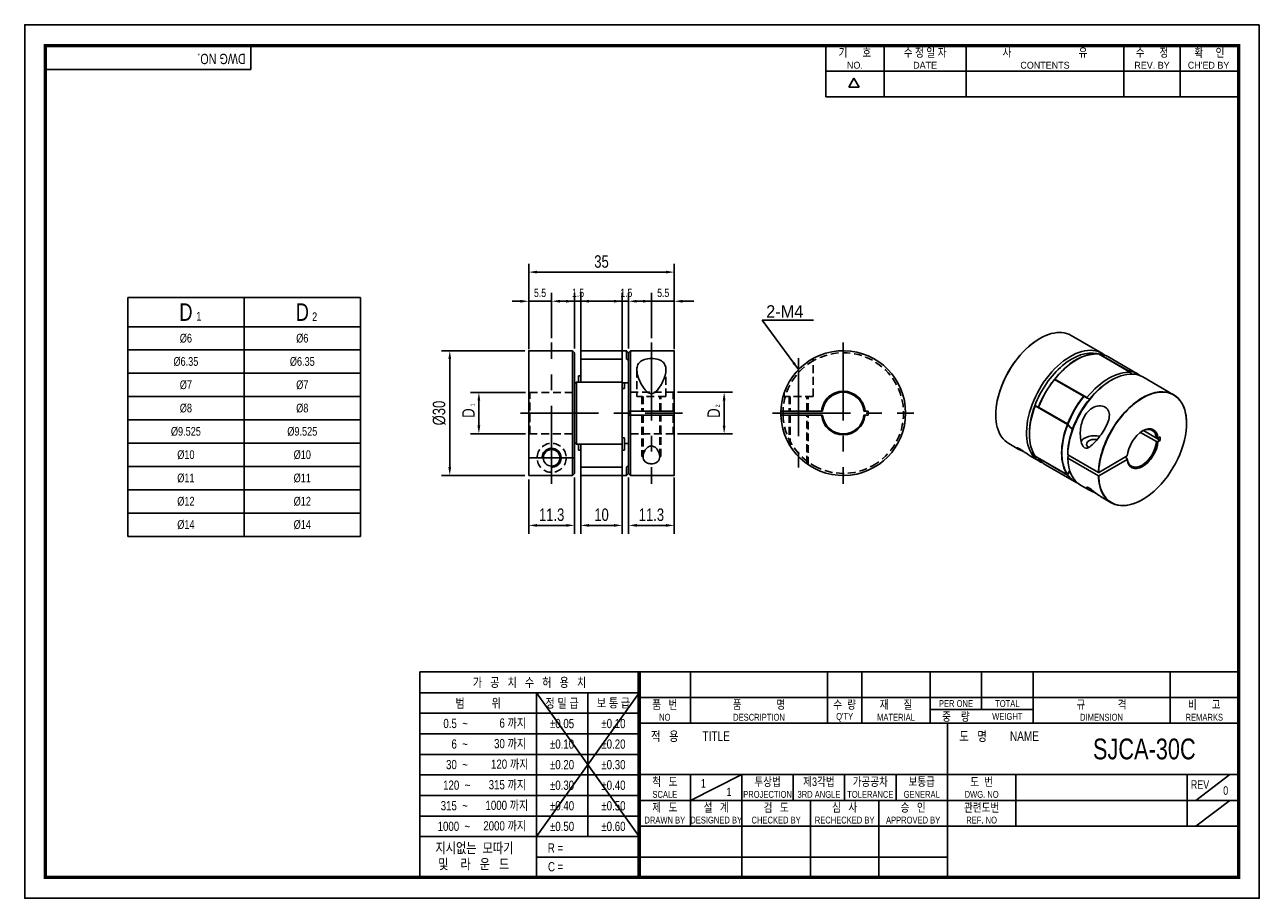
# Model space of a CAD drawing. Header units: millimetres. Extents: x 0 to 297, y 0 to 210.
import ezdxf
from ezdxf.enums import TextEntityAlignment as Align

# ---------------------------------------------------------------- set-up
doc = ezdxf.new("R2010")
doc.units = ezdxf.units.MM
doc.header["$LTSCALE"] = 15
for name, pattern in [('CENTER', [2, 1.25, -0.25, 0.25, -0.25]), ('CENTER2', [1.125, 0.75, -0.125, 0.125, -0.125]), ('DASHED', [0.75, 0.5, -0.25]), ('HIDDEN', [0.375, 0.25, -0.125]), ('HIDDEN2', [0.1875, 0.125, -0.0625]), ('PHANTOM2', [1.25, 0.625, -0.125, 0.125, -0.125, 0.125, -0.125])]:
    doc.linetypes.add(name, pattern=pattern)
doc.layers.get('0').update_dxf_attribs({"linetype": 'CONTINUOUS'})
doc.layers.get('Defpoints').update_dxf_attribs({"linetype": 'CONTINUOUS'})
for name, color, linetype in [('BM', 2, 'CONTINUOUS'), ('C', 1, 'CENTER2'), ('CT', 1, 'CENTER'), ('D', 7, 'CONTINUOUS'), ('DIM', 7, 'CONTINUOUS'), ('H', 3, 'HIDDEN'), ('HD', 4, 'DASHED'), ('P', 4, 'PHANTOM2')]:
    doc.layers.add(name, color=color, linetype=linetype)
doc.styles.get("Standard").update_dxf_attribs({"font": 'Gulim.ttf', "width": 0.8, "height": 3})
doc.dimstyles.new('LIM', dxfattribs={"dimtxt": 2, "dimasz": 2, "dimexe": 2, "dimexo": 1, "dimgap": 1, "dimtad": 1, "dimdec": 3, "dimzin": 9, "dimdsep": 46, "dimtxsty": 'Standard', "dimcen": 3, "dimclrd": 1, "dimclre": 1, "dimadec": 0, "dimazin": 0, "dimtfac": 1, "dimtdec": 3, "dimtmove": 0, "dimatfit": 3, "dimfxl": 0, "dimtolj": 1, "dimtzin": 0, "dimarcsym": 0})

# ---------------------------------------------------------------- blocks, each defined once
blk = doc.blocks.new('*D7')
at = {"layer": 'Defpoints', "color": 0}
for p in [(143.76, 104.61), (133.76, 102.67), (143.76, 89.64)]:
    blk.add_point(p, dxfattribs=at)
at = {"layer": 'DIM', "color": 1, "lineweight": -2}
for p, q in [((133.76, 101.67), (133.76, 87.64)), ((143.76, 103.61), (143.76, 87.64)), ((135.76, 89.64), (141.76, 89.64))]:
    blk.add_line(p, q, dxfattribs=at)
at = {"layer": 'DIM', "color": 1}
for points in [[(135.76, 89.98), (135.76, 89.31), (133.76, 89.64)], [(141.76, 89.98), (141.76, 89.31), (143.76, 89.64)]]:
    blk.add_solid(points, dxfattribs=at)
at = {"layer": 'DIM', "color": 0, "insert": (138.76, 92.19), "char_height": 3, "attachment_point": 5}
blk.add_mtext('\\A1;10', dxfattribs=at)
blk = doc.blocks.new('*D8')
at = {"layer": 'Defpoints', "color": 0}
for p in [(156.26, 150.53), (121.26, 131.01), (156.26, 131.01)]:
    blk.add_point(p, dxfattribs=at)
at = {"layer": 'DIM', "color": 1, "lineweight": -2}
for p, q in [((121.26, 132.01), (121.26, 152.53)), ((156.26, 132.01), (156.26, 152.53)), ((123.26, 150.53), (154.26, 150.53))]:
    blk.add_line(p, q, dxfattribs=at)
at = {"layer": 'DIM', "color": 1}
for points in [[(123.26, 150.86), (123.26, 150.19), (121.26, 150.53)], [(154.26, 150.86), (154.26, 150.19), (156.26, 150.53)]]:
    blk.add_solid(points, dxfattribs=at)
at = {"layer": 'DIM', "color": 0, "insert": (138.76, 153.06), "char_height": 3, "attachment_point": 5}
blk.add_mtext('\\A1;35', dxfattribs=at)
blk = doc.blocks.new('*D9')
at = {"layer": 'Defpoints', "color": 0}
for p in [(121.26, 101.69), (132.26, 102.14), (132.26, 89.64)]:
    blk.add_point(p, dxfattribs=at)
at = {"layer": 'DIM', "color": 1, "lineweight": -2}
for p, q in [((132.26, 101.14), (132.26, 87.64)), ((121.26, 100.69), (121.26, 87.64)), ((123.26, 89.64), (130.26, 89.64))]:
    blk.add_line(p, q, dxfattribs=at)
at = {"layer": 'DIM', "color": 1}
for points in [[(123.26, 89.98), (123.26, 89.31), (121.26, 89.64)], [(130.26, 89.98), (130.26, 89.31), (132.26, 89.64)]]:
    blk.add_solid(points, dxfattribs=at)
at = {"layer": 'DIM', "color": 0, "insert": (126.76, 92.19), "char_height": 3, "attachment_point": 5}
blk.add_mtext('\\A1;11.3', dxfattribs=at)
blk = doc.blocks.new('*D10')
at = {"layer": 'Defpoints', "color": 0}
for p in [(121.31, 131.64), (102.26, 101.64), (121.31, 101.64)]:
    blk.add_point(p, dxfattribs=at)
at = {"layer": 'DIM', "color": 1, "lineweight": -2}
for p, q in [((120.31, 131.64), (100.26, 131.64)), ((102.26, 129.64), (102.26, 103.64)), ((120.31, 101.64), (100.26, 101.64))]:
    blk.add_line(p, q, dxfattribs=at)
at = {"layer": 'DIM', "color": 1}
for points in [[(101.92, 129.64), (102.59, 129.64), (102.26, 131.64)], [(101.92, 103.64), (102.59, 103.64), (102.26, 101.64)]]:
    blk.add_solid(points, dxfattribs=at)
at = {"layer": 'DIM', "color": 0, "insert": (99.72, 116.64), "char_height": 3, "attachment_point": 5, "rotation": 90}
blk.add_mtext('\\A1;%%C30', dxfattribs=at)
blk = doc.blocks.new('*D11')
at = {"layer": 'Defpoints', "color": 0}
for p in [(109.26, 121.61), (121.51, 121.61), (121.51, 111.66)]:
    blk.add_point(p, dxfattribs=at)
at = {"layer": 'DIM', "color": 1, "lineweight": -2}
for p, q in [((120.51, 121.61), (107.26, 121.61)), ((109.26, 113.66), (109.26, 119.61)), ((120.51, 111.66), (107.26, 111.66))]:
    blk.add_line(p, q, dxfattribs=at)
at = {"layer": 'DIM', "color": 1}
for points in [[(108.92, 119.61), (109.59, 119.61), (109.26, 121.61)], [(108.92, 113.66), (109.59, 113.66), (109.26, 111.66)]]:
    blk.add_solid(points, dxfattribs=at)
at = {"layer": 'DIM', "color": 0, "insert": (106.75, 116.64), "char_height": 3, "attachment_point": 5, "rotation": 90}
blk.add_mtext('\\A1;D', dxfattribs=at)
blk = doc.blocks.new('*D12')
at = {"layer": 'Defpoints', "color": 0}
for p in [(145.26, 102.14), (156.26, 102.14), (156.26, 89.64)]:
    blk.add_point(p, dxfattribs=at)
at = {"layer": 'DIM', "color": 1, "lineweight": -2}
for p, q in [((145.26, 101.14), (145.26, 87.64)), ((156.26, 101.14), (156.26, 87.64)), ((147.26, 89.64), (154.26, 89.64))]:
    blk.add_line(p, q, dxfattribs=at)
at = {"layer": 'DIM', "color": 1}
for points in [[(147.26, 89.98), (147.26, 89.31), (145.26, 89.64)], [(154.26, 89.98), (154.26, 89.31), (156.26, 89.64)]]:
    blk.add_solid(points, dxfattribs=at)
at = {"layer": 'DIM', "color": 0, "insert": (150.76, 92.19), "char_height": 3, "attachment_point": 5}
blk.add_mtext('\\A1;11.3', dxfattribs=at)
blk = doc.blocks.new('*D13')
at = {"layer": 'Defpoints', "color": 0}
for p in [(156.01, 121.64), (156.01, 111.64), (168.26, 111.64)]:
    blk.add_point(p, dxfattribs=at)
at = {"layer": 'DIM', "color": 1, "lineweight": -2}
for p, q in [((157.01, 121.64), (170.26, 121.64)), ((168.26, 119.64), (168.26, 113.64)), ((157.01, 111.64), (170.26, 111.64))]:
    blk.add_line(p, q, dxfattribs=at)
at = {"layer": 'DIM', "color": 1}
for points in [[(167.92, 119.64), (168.59, 119.64), (168.26, 121.64)], [(167.92, 113.64), (168.59, 113.64), (168.26, 111.64)]]:
    blk.add_solid(points, dxfattribs=at)
at = {"layer": 'DIM', "color": 0, "insert": (165.75, 116.64), "char_height": 3, "attachment_point": 5, "rotation": 90}
blk.add_mtext('\\A1;D', dxfattribs=at)

msp = doc.modelspace()

# ---------------------------------------------------------------- linework, layer by layer
for p, q in [((54.437, 199.2323), (54.437, 205)), ((192.7139, 192.6407), (192.7139, 205)), ((206.7211, 192.6407), (206.7211, 205)), ((226.4959, 192.6407), (226.4959, 205)), ((264.3976, 192.6407), (264.3976, 205)), ((277.9928, 192.6407), (277.9928, 205)), ((54.437, 199.2323), (5, 199.2323)), ((192.7139, 198.8204), (291.588, 198.8204)), ((198.2565, 194.9765), (199.4924, 197.1172)), ((200.7283, 194.9765), (199.4924, 197.1172)), ((200.7283, 194.9765), (198.2565, 194.9765)), ((192.7139, 192.6407), (291.588, 192.6407)), ((24.78, 144.4093), (24.78, 87.0093)), ((24.78, 144.4093), (80.78, 144.4093)), ((80.78, 144.4093), (80.78, 87.0093)), ((24.78, 87.0093), (80.78, 87.0093)), ((95.0758, 54.437), (95.0758, 5)), ((147.8086, 54.437), (95.0758, 54.437)), ((292, 54.437), (147.8086, 54.437)), ((147.8086, 54.437), (147.8086, 5)), ((160.1679, 54.437), (160.1679, 42.0778)), ((193.1259, 54.437), (193.1259, 42.0778)), ((201.3654, 54.437), (201.3654, 42.0778)), ((217.8444, 54.437), (217.8444, 42.0778)), ((230.2037, 54.437), (230.2037, 45.3736)), ((242.563, 54.437), (242.563, 42.0778)), ((275.521, 54.437), (275.521, 42.0778)), ((147.8086, 49.4295), (95.0758, 49.4295)), ((147.8086, 49.4295), (123.0901, 14.8235)), ((123.0901, 49.4295), (147.8086, 14.8235)), ((123.0901, 49.4295), (123.0901, 5)), ((135.4493, 49.4295), (135.4493, 14.8235)), ((147.8086, 48.2574), (292, 48.2574)), ((217.8444, 45.3736), (242.563, 45.3736)), ((147.8086, 44.4858), (95.0758, 44.4858)), ((147.8086, 42.0778), (292, 42.0778)), ((221.9642, 5), (221.9642, 42.0778)), ((147.8086, 39.5421), (95.0758, 39.5421)), ((147.8086, 34.5984), (95.0758, 34.5984)), ((147.8086, 29.7185), (292, 29.7185)), ((160.1679, 23.5389), (172.5271, 29.7185)), ((160.1679, 29.7185), (160.1679, 17.3593)), ((172.5271, 29.7185), (172.5271, 5)), ((184.8864, 29.7185), (184.8864, 23.5389)), ((197.2457, 29.7185), (197.2457, 23.5389)), ((209.6049, 29.7185), (209.6049, 23.5389)), ((238.4432, 29.7185), (238.4432, 17.3593)), ((279.6407, 29.7185), (279.6407, 17.3593)), ((281.7006, 23.5389), (289.9401, 29.7185)), ((147.8086, 29.6547), (95.0758, 29.6547)), ((147.8086, 24.711), (95.0758, 24.711)), ((147.8086, 23.5389), (221.9642, 23.5389)), ((189.0061, 23.5389), (189.0061, 5)), ((205.4852, 23.5389), (205.4852, 5)), ((221.9642, 23.5389), (292, 23.5389)), ((281.7006, 17.3593), (289.9401, 23.5389)), ((147.8086, 19.7673), (95.0758, 19.7673)), ((147.8086, 17.3593), (292, 17.3593)), ((147.8086, 14.8235), (95.0758, 14.8235)), ((147.8086, 9.8798), (123.0901, 9.8798)), ((147.8086, 9.8798), (221.9642, 9.8798))]:
    msp.add_line(p, q)
at = {"color": 4}
for p, q in [((52.78, 144.4093), (52.78, 87.0093)), ((24.78, 137.4093), (80.78, 137.4093))]:
    msp.add_line(p, q, dxfattribs=at)
at = {"color": 1}
for p, q in [((24.78, 131.8093), (80.78, 131.8093)), ((24.78, 126.2093), (80.78, 126.2093)), ((24.78, 120.6093), (80.78, 120.6093)), ((24.78, 115.0093), (80.78, 115.0093)), ((24.78, 109.4093), (80.78, 109.4093)), ((24.78, 103.8093), (80.78, 103.8093)), ((24.78, 98.2093), (80.78, 98.2093)), ((24.78, 92.6093), (80.78, 92.6093))]:
    msp.add_line(p, q, dxfattribs=at)
msp.add_lwpolyline([(297, 210), (0, 210), (0, 0), (297, 0)], close=True)
msp.add_lwpolyline([(292, 205, 0.8, 0.8, 0), (5, 205, 0.8, 0.8, 0), (5, 5, 0.8, 0.8, 0), (292, 5, 0.8, 0.8, 0)], format="xyseb", close=True)
at = {"const_width": 0.824}
msp.add_lwpolyline([(147.8086, 5), (147.8086, 54.437)], dxfattribs=at)
at = {"layer": 'BM', "linetype": 'Continuous'}
for p, q in [((259.1033, 131.0458), (251.714, 135.312)), ((121.257, 131.5862), (121.257, 101.6946)), ((131.757, 131.6362), (121.307, 131.6362)), ((131.757, 101.6445), (131.757, 131.6362)), ((132.257, 131.1362), (131.757, 131.6362)), ((132.257, 123.6445), (132.257, 131.1362)), ((133.757, 129.6263), (133.757, 131.5862)), ((144.757, 131.6362), (133.807, 131.6362)), ((144.757, 129.6697), (144.757, 131.6362)), ((145.257, 131.1362), (144.757, 131.6362)), ((145.757, 131.6362), (145.257, 131.1362)), ((145.257, 129.33), (145.257, 131.1362)), ((145.757, 131.6362), (145.757, 117.1362)), ((156.207, 131.6362), (145.757, 131.6362)), ((156.257, 117.1362), (156.257, 131.5862)), ((266.0457, 126.4212), (258.3029, 130.8915)), ((266.0546, 126.4181), (258.3104, 130.8892)), ((258.3739, 130.8853), (265.3742, 126.8437)), ((133.757, 129.5688), (133.757, 129.6263)), ((133.757, 124.1362), (133.757, 129.5688)), ((143.707, 129.6188), (133.807, 129.6188)), ((143.757, 129.5688), (143.757, 124.1362)), ((145.257, 129.33), (144.8319, 129.5831)), ((145.257, 117.1362), (145.257, 129.33)), ((267.5532, 126.1672), (260.5528, 130.2089)), ((133.757, 125.5678), (133.257, 125.5678)), ((133.257, 125.5678), (133.257, 124.0862)), ((254.7321, 120.6995), (247.7318, 124.7411)), ((247.7673, 124.7616), (254.7676, 120.72)), ((247.7952, 124.7605), (255.5825, 120.2645)), ((247.8027, 124.8292), (255.5456, 120.3589)), ((266.0991, 126.3201), (266.1022, 126.0247)), ((276.392, 121.0641), (269.0027, 125.3303)), ((132.682, 124.0615), (132.257, 123.6445)), ((132.257, 123.6445), (132.257, 109.6279)), ((143.707, 124.0862), (132.7313, 124.0862)), ((132.757, 124.061), (132.757, 109.2115)), ((133.757, 124.0862), (133.757, 124.1362)), ((143.757, 124.1362), (143.757, 124.0362)), ((143.757, 124.0362), (143.757, 109.2362)), ((143.757, 123.906), (145.257, 123.906)), ((143.757, 122.5678), (144.257, 122.5678)), ((144.257, 122.5678), (144.257, 123.906)), ((261.5027, 124.5874), (261.1492, 124.3833)), ((256.1936, 120.0474), (255.5982, 120.2574)), ((145.757, 117.1362), (145.257, 117.1362)), ((145.257, 116.1362), (145.257, 117.1362)), ((145.257, 103.9424), (145.257, 116.1362)), ((145.257, 116.1362), (145.757, 116.1362)), ((145.757, 117.1362), (156.207, 117.1362)), ((145.757, 116.1362), (145.757, 117.1362)), ((145.757, 116.1362), (145.757, 101.6362)), ((145.757, 116.1362), (156.207, 116.1362)), ((156.257, 117.1362), (156.207, 117.1362)), ((156.207, 116.1362), (156.257, 116.1362)), ((156.257, 117.1362), (156.257, 116.1362)), ((156.257, 101.6862), (156.257, 116.1362)), ((181.9787, 117.1362), (181.9287, 117.1362)), ((181.9287, 116.1362), (181.9787, 116.1362)), ((181.9787, 117.1362), (191.6942, 117.1362)), ((191.6942, 116.1362), (181.9787, 116.1362)), ((191.9454, 117.1362), (191.6942, 117.1362)), ((191.6942, 116.1362), (191.9454, 116.1362)), ((202.1465, 117.1362), (201.8953, 117.1362)), ((201.8953, 116.1362), (202.1465, 116.1362)), ((202.1465, 117.1362), (202.8995, 117.1362)), ((202.8995, 116.1362), (202.1465, 116.1362)), ((202.8995, 117.1362), (202.8995, 116.1362)), ((243.1025, 118.4549), (242.9809, 118.3913)), ((250.8371, 113.9182), (243.0943, 118.3885)), ((250.8928, 113.959), (243.1055, 118.455)), ((243.8775, 118.0653), (250.8779, 114.0237)), ((250.8779, 113.9827), (243.8775, 118.0244)), ((144.257, 110.7046), (143.757, 110.7046)), ((144.257, 110.7046), (144.257, 107.7046)), ((241.7038, 111.9317), (241.7038, 111.5234)), ((272.2684, 109.7781), (268.4149, 112.003)), ((269.1041, 112.4215), (272.2684, 110.5946)), ((272.6228, 110.5951), (272.2684, 110.5946)), ((272.2743, 110.5946), (273.1553, 110.086)), ((272.6228, 110.5951), (273.1553, 110.9025)), ((273.1553, 110.086), (272.6228, 109.7786)), ((273.1553, 110.9025), (273.1553, 110.086)), ((132.257, 109.6279), (132.257, 102.1448)), ((132.257, 109.6279), (132.682, 109.211)), ((132.7313, 109.1862), (143.707, 109.1862)), ((133.257, 107.7046), (133.257, 109.1862)), ((133.257, 107.7046), (133.757, 107.7046)), ((133.757, 109.1362), (133.757, 109.1862)), ((133.757, 103.7036), (133.757, 109.1362)), ((143.757, 109.2362), (143.757, 109.1362)), ((143.757, 109.1362), (143.757, 103.7036)), ((143.757, 107.7046), (144.257, 107.7046)), ((145.257, 109.3664), (144.257, 109.3664)), ((236.714, 109.3312), (239.1639, 107.9167)), ((250.902, 106.6279), (250.9022, 107.0362)), ((272.2684, 109.7781), (272.6228, 109.7786)), ((241.9741, 106.2943), (244.1033, 105.065)), ((243.0943, 106.264), (250.8371, 101.7936)), ((243.0986, 106.2594), (250.8428, 101.7883)), ((250.8779, 101.7353), (243.8775, 105.7769)), ((245.5528, 104.2281), (252.5532, 100.1865)), ((250.902, 106.6279), (258.2913, 102.3617)), ((250.9022, 106.2197), (250.902, 105.8114)), ((250.902, 105.8114), (258.2913, 101.5452)), ((251.2556, 106.4237), (250.9022, 106.2197)), ((258.362, 102.3617), (265.2319, 106.328)), ((265.2319, 105.5115), (258.362, 101.5452)), ((264.7025, 106.0223), (265.2328, 105.7161)), ((265.2319, 105.5115), (265.2328, 105.7161)), ((131.757, 101.6445), (121.307, 101.6445)), ((132.257, 102.1448), (131.757, 101.6445)), ((133.757, 103.6461), (133.757, 103.7036)), ((133.757, 103.6461), (133.757, 101.6862)), ((133.807, 103.6536), (143.707, 103.6536)), ((133.807, 101.6362), (144.757, 101.6362)), ((144.757, 103.6027), (144.757, 101.6362)), ((144.757, 101.6362), (145.257, 102.1362)), ((145.257, 103.9424), (144.8319, 103.6893)), ((145.257, 103.9424), (145.257, 102.1362)), ((145.257, 102.1362), (145.757, 101.6362)), ((145.757, 101.6362), (156.207, 101.6362)), ((250.8686, 101.7816), (250.8779, 101.7762)), ((254.0027, 99.3495), (256.1319, 98.1203)), ((258.9421, 96.4978), (261.392, 95.0834))]:
    msp.add_line(p, q, dxfattribs=at)
at = {"layer": 'BM', "linetype": 'HIDDEN2'}
for p, q in [((144.8319, 129.5831), (145.257, 129.33)), ((132.257, 114.7985), (132.257, 118.474)), ((132.7313, 109.1862), (132.7313, 109.1862))]:
    msp.add_line(p, q, dxfattribs=at)
at = {"layer": 'BM', "linetype": 'Continuous'}
msp.add_circle((126.757, 105.882), 2, dxfattribs=at)
for centre, radius, start, end in [((121.307, 131.5862), 0.05, 90, 180), ((133.807, 131.5862), 0.05, 90, 180), ((156.207, 131.5862), 0.05, 0, 90), ((196.9203, 116.6362), 15, 181.910213, 178.089787), ((258.3757, 119.7399), 11.1562, 90.442973, 134.090841), ((258.2854, 130.8459), 0.05, 60, 85.400909), ((258.3561, 130.8398), 0.05, 84.726867, 126.505807), ((133.807, 129.5688), 0.05, 90, 180), ((143.707, 129.5688), 0.05, 0, 90), ((247.7495, 124.7161), 0.05, 84.726867, 141.272899), ((247.8202, 124.8038), 0.05, 141.00557, 240), ((143.707, 124.0362), 0.05, 0, 90), ((196.9203, 116.6362), 5.25, 5.465024, 174.534976), ((196.9203, 116.6362), 5, 5.73917, 174.26083), ((196.9203, 116.6362), 15, 178.089552, 181.910213), ((196.9203, 116.6362), 5.25, 185.465024, 354.534976), ((196.9203, 116.6362), 5, 185.73917, 354.26083), ((243.9081, 118.0625), 0.05, 158.727101, 180), ((243.9081, 118.0625), 0.05, 180, 215.273133), ((250.8678, 113.9157), 0.05, 35.609616, 60), ((143.707, 109.2362), 0.05, 270, 0), ((243.9081, 105.8151), 0.05, 173.494193, 180), ((243.9081, 105.8151), 0.05, 180, 215.273133), ((121.307, 101.6946), 0.05, 179.98347, 269.984575), ((133.807, 103.7036), 0.05, 180, 270), ((133.807, 101.6862), 0.05, 180, 270), ((143.707, 103.7036), 0.05, 270, 0), ((144.9161, 103.5407), 0.1707, 119.535467, 158.723993), ((156.207, 101.6862), 0.05, 270, 0), ((250.8678, 101.8316), 0.05, 240, 338.594593), ((258.3267, 102.4307), 0.0776, 242.899087, 297.119362), ((258.3267, 101.6142), 0.0776, 242.898213, 297.120237)]:
    msp.add_arc(centre, radius, start, end, dxfattribs=at)
at = {"layer": 'BM', "linetype": 'HIDDEN2'}
for centre, radius, start, end in [((196.9203, 116.6362), 5.25, 5.4689, 174.534976), ((126.757, 105.882), 2, 87.356565, 91.340037), ((126.757, 105.882), 2, 0, 7.154368), ((126.757, 105.882), 2, 355.821896, 0)]:
    msp.add_arc(centre, radius, start, end, dxfattribs=at)
at = {"layer": 'BM', "color": 1, "linetype": 'Continuous'}
msp.add_arc((126.757, 105.882), 2.3, 270, 180.629192, dxfattribs=at)
at = {"layer": 'BM', "linetype": 'Continuous'}
for centre, major_axis, ratio, start_param, end_param in [((244.214, 122.3216), (-7.5, -12.9904), 0.57735027, 3.14159265, 6.28318531), ((244.1786, 122.342), (7.475, 12.9471), 0.57735027, 0.84313302, 2.17805756), ((251.6033, 118.0554), (-7.5, -12.9904), 0.57735027, 3.04480368, 6.37997428), ((251.9568, 117.8513), (-7.25, -12.5574), 0.57735027, 3.3067316, 4.99332879), ((253.0528, 117.2185), (7.5, 12.9904), 0.57735027, 0.26758258, 1.30321375), ((258.2854, 130.8459), (-0.004, -0.0498), 0.78743982, 2.78376985, 3.14159265), ((258.2854, 130.8459), (-0.025, -0.0433), 0.57735027, 3.14159265, 3.40917523), ((258.3561, 130.8398), (0.025, 0.0433), 0.57735027, 0.25986737, 1.1607453), ((258.3561, 130.8398), (-0.0046, -0.0498), 0.78908195, 2.7930432, 3.14159265), ((253.0528, 117.2185), (-7.5, -12.9904), 0.57735027, 3.14159265, 3.40146003), ((253.0175, 117.2389), (7.475, 12.9471), 0.57735027, 1.01667614, 1.30321375), ((253.0528, 117.2185), (7.5, 12.9904), 0.57735027, 1.31092896, 1.8306637), ((247.7495, 124.7161), (0.025, 0.0433), 0.57735027, 0.25986737, 1.31092896), ((247.7495, 124.7161), (-0.0046, -0.0498), 0.78908195, 2.7930432, 3.14159265), ((242.4462, 111.0948), (-7.5, -12.9904), 0.57735027, 3.39805682, 3.40146003), ((247.8202, 124.8038), (0.0389, -0.0315), 0.21588236, 2.20345795, 3.14159265), ((247.8202, 124.8038), (0.025, 0.0433), 0.57735027, 1.30321375, 3.14159265), ((261.5027, 112.3399), (7.5, 12.9904), 0.57735027, 0, 2.32285498), ((260.7956, 112.7482), (7.5, 12.9904), 0.57735027, 0.26758258, 1.30321375), ((265.3565, 126.7981), (0.025, 0.0433), 0.57735027, 0.25986737, 1.1607453), ((260.0532, 113.1768), (-7.5, -12.9904), 0.57735027, 3.04480368, 3.40146003), ((265.3565, 126.7981), (-0.0046, -0.0498), 0.78908195, 1.64745064, 2.7930432), ((260.0885, 113.1564), (-7.475, -12.9471), 0.57735027, 3.0646277, 3.39621946), ((253.0175, 117.2389), (-7.475, -12.9471), 0.57735027, 4.45252161, 4.97225635), ((261.1492, 112.5441), (7.25, 12.5574), 0.57735027, 0.78539816, 1.28985652), ((268.892, 108.0737), (7.5, 12.9904), 0.57735027, -0.82982236, 0.68835965), ((268.9274, 108.0533), (7.475, 12.9471), 0.57735027, 5.43980935, 6.81090781), ((260.0532, 113.1768), (-7.5, -12.9904), 0.57735027, 4.45252161, 4.97225635), ((261.1492, 112.5441), (-7.25, -12.5574), 0.57735027, 4.43144917, 5.46329755), ((260.0885, 113.1564), (7.475, 12.9471), 0.57735027, 1.31092896, 1.8306637), ((254.7499, 120.6744), (0.025, 0.0433), 0.57735027, 0.25986737, 1.31092896), ((254.7499, 120.6744), (0.039, -0.0313), 0.20980074, 0.63166854, 2.20246487), ((249.4466, 107.0531), (-7.5, -12.9904), 0.57735027, 3.39805682, 3.40146003), ((254.7499, 120.6744), (-0.0046, -0.0498), 0.78908195, 1.22224687, 2.7930432), ((249.4819, 107.0327), (-7.475, -12.9471), 0.57735027, 3.38497668, 3.40146003), ((268.892, 108.0737), (7.5, 12.9904), 0.57735027, 0.68835965, 2.32285498), ((268.9274, 108.0533), (7.475, 12.9471), 0.57735027, 0.5277225, 2.29268249), ((252.3104, 117.6472), (-7.5, -12.9904), 0.57735027, 4.97997156, 6.01560273), ((251.9568, 117.8513), (-7.25, -12.5574), 0.57735027, 4.99332879, 5.49778714), ((243.9081, 118.0625), (0.0408, 0.0289), 0.78908195, 3.14159265, 3.49014211), ((243.9081, 118.0625), (-0.025, -0.0433), 0.57735027, 4.97225635, 6.02331794), ((253.0528, 129.4659), (7.5, 12.9904), 0.57735027, 2.88172528, 2.88512849), ((260.0532, 113.1768), (-7.5, -12.9904), 0.57735027, 4.97997156, 6.01560273), ((260.0885, 113.1564), (-7.475, -12.9471), 0.57735027, 4.97997156, 5.71939266), ((250.8678, 113.9157), (-0.025, -0.0433), 0.57735027, 3.14159265, 4.97997156), ((250.8678, 113.9157), (0.0467, -0.0179), 0.21588236, 4.07972736, 5.65052368), ((250.9084, 114.0208), (-0.025, -0.0433), 0.57735027, 4.97225635, 6.02331794), ((250.9084, 114.0208), (0.0466, -0.0181), 0.20980074, 4.08072044, 5.65151676), ((250.9084, 114.0208), (0.0408, 0.0289), 0.78908195, 3.49014211, 5.06093844), ((260.0532, 125.4243), (7.5, 12.9904), 0.57735027, 2.88172528, 2.88555721), ((260.0532, 125.4243), (7.5, 12.9904), 0.57735027, 2.88555721, 3.07280569), ((250.8678, 113.9157), (-0.0407, -0.0291), 0.78988009, 1.91470936, 3.14159265), ((260.0885, 125.4039), (7.525, 13.0337), 0.57735027, 2.88555721, 3.06929911), ((260.0885, 125.4039), (7.475, 12.9471), 0.57735027, 2.88172528, 3.06664784), ((268.9274, 108.0533), (-2.625, -4.5466), 0.57735027, 2.45157715, 5.40240448), ((268.7506, 108.1554), (-2.5, -4.3301), 0.57735027, 2.45636191, 3.90229328), ((268.9274, 108.0533), (7.475, 12.9471), 0.57735027, 4.10402634, 5.43980935), ((257.4339, 109.1743), (-3.5, 0), 0.57735027, 4.36903234, 5.9556828), ((257.4339, 109.1743), (2, 0), 0.57735027, 1.2932656, 3.88781589), ((268.9274, 108.0533), (2.625, 4.5466), 0.57735027, 2.45157715, 5.40240448), ((268.7506, 108.1554), (2.5, 4.3301), 0.57735027, 2.45636191, 5.39761972), ((243.9081, 105.8151), (0.0408, 0.0289), 0.78908195, 3.14159265, 3.49014211), ((243.9081, 105.8151), (-0.025, -0.0433), 0.57735027, 5.12244001, 6.02331794), ((253.0528, 117.2185), (7.5, 12.9904), 0.57735027, 2.88172528, 3.14159265), ((260.0885, 113.1564), (-7.475, -12.9471), 0.57735027, 5.71939266, 6.01560273), ((261.5027, 112.3399), (7.5, 12.9904), 0.57735027, 2.389534, 3.14159265), ((250.8678, 101.8316), (0.0412, 0.0284), 0.78743982, 3.49941546, 5.07021178), ((250.8678, 101.8316), (0.025, 0.0433), 0.57735027, 2.87401008, 3.14159265), ((250.9084, 101.7734), (-0.025, -0.0433), 0.57735027, 4.97225635, 6.02331794), ((250.9084, 101.7734), (-0.0466, 0.0181), 0.20980074, 0.93912778, 2.50992411), ((250.9084, 101.7734), (-0.0408, -0.0289), 0.78908195, 0.34854945, 1.91934578), ((260.0532, 113.1768), (7.5, 12.9904), 0.57735027, 2.88172528, 3.23838163), ((260.0885, 100.909), (-7.525, -13.0337), 0.57735027, 4.88868141, 4.96842442), ((260.0885, 100.909), (7.475, 12.9471), 0.57735027, 1.7522959, 1.8306637), ((260.0885, 113.1564), (7.475, 12.9471), 0.57735027, 2.88172528, 3.21855761), ((268.892, 108.0737), (7.5, 12.9904), 0.57735027, 2.389534, 2.43789902), ((268.9274, 108.0533), (7.475, 12.9471), 0.57735027, 2.29268249, 2.32274344), ((268.9274, 108.0533), (7.475, 12.9471), 0.57735027, 2.38964554, 2.4055883), ((268.9274, 108.0533), (7.475, 12.9471), 0.57735027, 2.4055883, 2.55796414), ((268.892, 108.0737), (7.5, 12.9904), 0.57735027, 2.43789902, 4.05814711), ((268.9274, 108.0533), (7.475, 12.9471), 0.57735027, 2.55796414, 4.10402634)]:
    msp.add_ellipse(centre, major_axis=major_axis, ratio=ratio, start_param=start_param, end_param=end_param, dxfattribs=at)
for points, knots in [([(144.757, 129.6697), (144.757, 129.6675), (144.7576, 129.6648), (144.7587, 129.6617), (144.7598, 129.6587), (144.7615, 129.6554), (144.7634, 129.652), (144.7662, 129.6472), (144.7696, 129.6421), (144.7733, 129.6372), (144.7784, 129.6305), (144.7842, 129.6238), (144.7901, 129.6176), (144.7976, 129.6098), (144.8055, 129.6025), (144.8132, 129.5963), (144.8196, 129.5911), (144.826, 129.5866), (144.8319, 129.5831)], [0, 0, 0, 0, 0.10141192, 0.10141192, 0.10141192, 0.20199381, 0.20199381, 0.20199381, 0.34420693, 0.34420693, 0.34420693, 0.54198248, 0.54198248, 0.54198248, 0.79214197, 0.79214197, 0.79214197, 1, 1, 1, 1]), ([(147.257, 127.0932), (147.257, 127.526), (147.33, 127.925), (147.6915, 128.6522), (147.9807, 128.9659), (148.7826, 129.4483), (149.3029, 129.6187), (150.4523, 129.7869), (151.0857, 129.7858), (152.2332, 129.6129), (152.7541, 129.4399), (153.5573, 128.9459), (153.8398, 128.6281), (154.3649, 127.5383), (154.3031, 126.6377), (153.7945, 124.7848), (153.352, 123.7973), (152.4237, 122.4077), (152.0687, 121.9336), (151.3334, 121.4268), (151.0428, 121.3028), (150.4361, 121.312), (150.1505, 121.4427), (149.4243, 121.9585), (149.0737, 122.4293), (148.4568, 123.3593), (148.1965, 123.8425), (147.5401, 125.2799), (147.257, 126.2274), (147.257, 127.0932)], [0, 0, 0, 0, 0.0625, 0.0625, 0.125, 0.125, 0.1875, 0.1875, 0.25, 0.25, 0.3125, 0.3125, 0.375, 0.375, 0.5, 0.5, 0.625, 0.625, 0.6875, 0.6875, 0.71875, 0.71875, 0.75, 0.75, 0.8125, 0.8125, 0.875, 0.875, 1, 1, 1, 1]), ([(266.0991, 126.3201), (266.0991, 126.3272), (266.0982, 126.3349), (266.0966, 126.3426), (266.0948, 126.352), (266.0919, 126.3617), (266.0881, 126.3712), (266.0848, 126.3794), (266.0807, 126.3876), (266.076, 126.395), (266.0727, 126.4003), (266.069, 126.4053), (266.0651, 126.4094), (266.062, 126.4127), (266.0588, 126.4155), (266.0556, 126.4175), (266.0528, 126.4192), (266.05, 126.4204), (266.0474, 126.4209), (266.0468, 126.421), (266.0463, 126.4211), (266.0457, 126.4212)], [0, 0, 0, 0, 0.19255311, 0.19255311, 0.19255311, 0.4259648, 0.4259648, 0.4259648, 0.6305867, 0.6305867, 0.6305867, 0.77449031, 0.77449031, 0.77449031, 0.88565314, 0.88565314, 0.88565314, 0.97988904, 0.97988904, 0.97988904, 1, 1, 1, 1]), ([(132.757, 124.061), (132.757, 124.0648), (132.7564, 124.0684), (132.7552, 124.0715), (132.7541, 124.0745), (132.7525, 124.0771), (132.7505, 124.0791), (132.7478, 124.082), (132.7444, 124.0839), (132.7407, 124.085), (132.7356, 124.0865), (132.7298, 124.0865), (132.7238, 124.0854), (132.7164, 124.0841), (132.7085, 124.0808), (132.7008, 124.0762), (132.6944, 124.0723), (132.688, 124.0674), (132.682, 124.0615)], [0, 0, 0, 0, 0.10141192, 0.10141192, 0.10141192, 0.20199381, 0.20199381, 0.20199381, 0.34420693, 0.34420693, 0.34420693, 0.54198248, 0.54198248, 0.54198248, 0.79214197, 0.79214197, 0.79214197, 1, 1, 1, 1]), ([(255.5456, 120.3589), (255.5428, 120.3555), (255.5407, 120.3515), (255.5393, 120.3473), (255.538, 120.3432), (255.5373, 120.3387), (255.5373, 120.3343), (255.5372, 120.3281), (255.5382, 120.3218), (255.5401, 120.3159), (255.5426, 120.3076), (255.5467, 120.2998), (255.5517, 120.2927), (255.5579, 120.2839), (255.5658, 120.276), (255.5745, 120.2697), (255.5818, 120.2645), (255.5898, 120.2602), (255.5982, 120.2574)], [0, 0, 0, 0, 0.10141192, 0.10141192, 0.10141192, 0.20199381, 0.20199381, 0.20199381, 0.34420693, 0.34420693, 0.34420693, 0.54198248, 0.54198248, 0.54198248, 0.79214197, 0.79214197, 0.79214197, 1, 1, 1, 1]), ([(243.0943, 118.3885), (243.0958, 118.3926), (243.0973, 118.3969), (243.0987, 118.4011), (243.1, 118.4052), (243.1012, 118.4094), (243.1023, 118.4132), (243.1037, 118.4186), (243.1049, 118.4237), (243.1057, 118.4281), (243.1069, 118.4342), (243.1075, 118.4393), (243.1077, 118.4433), (243.108, 118.4484), (243.1075, 118.452), (243.1065, 118.4539), (243.1056, 118.4555), (243.1043, 118.4559), (243.1025, 118.4549)], [0, 0, 0, 0, 0.10141192, 0.10141192, 0.10141192, 0.20199381, 0.20199381, 0.20199381, 0.34420693, 0.34420693, 0.34420693, 0.54198248, 0.54198248, 0.54198248, 0.79214197, 0.79214197, 0.79214197, 1, 1, 1, 1]), ([(254.9591, 115.8753), (255.2567, 116.4005), (255.6187, 116.8757), (256.5087, 117.6881), (257.0264, 118.0071), (258.1174, 118.3761), (258.6958, 118.4242), (259.7195, 118.2141), (260.1658, 117.9538), (260.7607, 117.2192), (260.9156, 116.742), (260.949, 115.7022), (260.8336, 115.1453), (260.2592, 113.4951), (259.5983, 112.4287), (258.2431, 110.5487), (257.5256, 109.6894), (256.4202, 108.6746), (256.0394, 108.3575), (255.394, 108.1714), (255.1602, 108.1724), (254.7332, 108.4289), (254.5613, 108.6694), (254.1761, 109.4611), (254.0577, 110.0635), (253.9233, 111.249), (253.917, 111.8523), (254.0593, 113.6441), (254.3638, 114.8247), (254.9591, 115.8753)], [0, 0, 0, 0, 0.0625, 0.0625, 0.125, 0.125, 0.1875, 0.1875, 0.25, 0.25, 0.3125, 0.3125, 0.375, 0.375, 0.5, 0.5, 0.625, 0.625, 0.6875, 0.6875, 0.71875, 0.71875, 0.75, 0.75, 0.8125, 0.8125, 0.875, 0.875, 1, 1, 1, 1]), ([(132.682, 109.211), (132.6876, 109.2055), (132.6935, 109.2008), (132.6994, 109.1971), (132.7065, 109.1926), (132.7139, 109.1893), (132.7209, 109.1876), (132.7271, 109.1861), (132.7332, 109.1857), (132.7387, 109.1869), (132.7425, 109.1877), (132.7461, 109.1894), (132.7491, 109.1919), (132.7514, 109.1939), (132.7534, 109.1966), (132.7548, 109.1998), (132.7559, 109.2025), (132.7567, 109.2057), (132.7569, 109.2092), (132.757, 109.2099), (132.757, 109.2107), (132.757, 109.2115)], [0, 0, 0, 0, 0.19255311, 0.19255311, 0.19255311, 0.4259648, 0.4259648, 0.4259648, 0.6305867, 0.6305867, 0.6305867, 0.77449031, 0.77449031, 0.77449031, 0.88565314, 0.88565314, 0.88565314, 0.97988904, 0.97988904, 0.97988904, 1, 1, 1, 1]), ([(148.757, 106.1793), (148.757, 106.6501), (148.9038, 107.1443), (149.3168, 107.8486), (149.4895, 108.0798), (149.9283, 108.4823), (150.2052, 108.6591), (150.8432, 108.7794), (151.1849, 108.6986), (151.7263, 108.3838), (151.9385, 108.1693), (152.4585, 107.4958), (152.6601, 106.9974), (152.802, 106.0426), (152.7347, 105.5755), (152.1799, 104.8158), (151.6418, 104.5223), (150.6749, 104.438), (150.3393, 104.468), (149.7432, 104.636), (149.4923, 104.7698), (148.9125, 105.2651), (148.757, 105.7084), (148.757, 106.1793)], [0, 0, 0, 0, 0.125, 0.125, 0.1875, 0.1875, 0.25, 0.25, 0.3125, 0.3125, 0.375, 0.375, 0.5, 0.5, 0.625, 0.625, 0.75, 0.75, 0.8125, 0.8125, 0.875, 0.875, 1, 1, 1, 1]), ([(240.4521, 107.3219), (240.0992, 107.4644), (239.7838, 107.5997), (239.1309, 107.9198), (238.8481, 108.1018), (238.7032, 108.2967), (238.8762, 108.2891), (239.5003, 107.9555), (239.7588, 107.7959), (240.2991, 107.4346), (240.5712, 107.2411), (241.2773, 106.7407), (241.6635, 106.4748), (241.978, 106.2922)], [0.414500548, 0.414500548, 0.414500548, 0.414500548, 0.5, 0.5, 0.625, 0.625, 0.75, 0.75, 0.8125, 0.8125, 0.875, 0.875, 0.986655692, 0.986655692, 0.986655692, 0.986655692]), ([(243.0987, 106.2593), (243.0976, 106.2599), (243.0964, 106.2611), (243.0952, 106.2627), (243.0949, 106.2631), (243.0946, 106.2635), (243.0943, 106.264)], [0.897453, 0.897453, 0.897453, 0.897453, 0.979889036, 0.979889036, 0.979889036, 1, 1, 1, 1]), ([(256.0197, 98.1867), (255.696, 98.3843), (255.5045, 98.5573), (255.4216, 98.7473), (255.4287, 98.7991), (255.548, 98.8385), (255.6656, 98.8246), (256.0639, 98.6319), (256.34, 98.4463), (256.8656, 98.0506), (257.1162, 97.847), (257.8225, 97.2803), (258.2442, 96.9522), (258.7272, 96.6279), (258.8444, 96.5548), (258.9496, 96.4944)], [0, 0, 0, 0, 0.125, 0.125, 0.1875, 0.1875, 0.25, 0.25, 0.3125, 0.3125, 0.375, 0.375, 0.5, 0.5, 0.54339057, 0.54339057, 0.54339057, 0.54339057]), ([(257.7782, 97.3206), (257.6401, 97.3849), (257.5032, 97.4477), (256.8067, 97.7677), (256.3434, 97.9892), (256.0197, 98.1867)], [0.845728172, 0.845728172, 0.845728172, 0.845728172, 0.875, 0.875, 1, 1, 1, 1])]:
    msp.add_open_spline(points, degree=3, knots=knots, dxfattribs=at)
for points, weights in [([(247.7105, 124.7473), (247.7084, 124.7447), (247.7142, 124.7365)], [0.858616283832, 0.880782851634, 1]), ([(247.7318, 124.7411), (247.7138, 124.7515), (247.7105, 124.7473)], [1, 0.826323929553, 0.858616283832]), ([(243.8775, 118.0653), (243.8596, 118.0757), (243.8615, 118.0806)], [1, 0.826323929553, 0.858616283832]), ([(243.8615, 118.0806), (243.8627, 118.0838), (243.8727, 118.0829)], [0.858616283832, 0.880782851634, 1]), ([(250.9032, 101.8112), (250.9131, 101.8102), (250.9143, 101.8133)], [1, 0.880868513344, 0.858648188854])]:
    msp.add_rational_spline(points, weights, degree=2, dxfattribs=at)
at = {"layer": 'C'}
msp.add_line((147.8086, 49.4295), (147.8086, 49.3961), dxfattribs=at)
at = {"layer": 'CT'}
for p, q in [((126.757, 99.6445), (126.757, 133.6362)), ((150.757, 133.6362), (150.757, 99.6362)), ((196.9203, 133.6362), (196.9203, 99.6362)), ((186.1662, 129.8024), (186.1662, 103.47)), ((119.257, 116.6404), (158.257, 116.6362)), ((179.9203, 116.6362), (213.9203, 116.6362)), ((121.257, 105.882), (132.257, 105.882))]:
    msp.add_line(p, q, dxfattribs=at)
at = {"layer": 'DIM', "color": 1}
for p, q in [((119.257, 143.5259), (117.257, 143.5259)), ((121.257, 132.5862), (121.257, 145.5259)), ((121.257, 143.5259), (126.757, 143.5259)), ((126.757, 134.6362), (126.757, 145.5259)), ((130.257, 143.5259), (128.257, 143.5259)), ((128.757, 143.5259), (136.9475, 143.5259)), ((132.257, 132.1362), (132.257, 145.5259)), ((132.257, 143.5259), (133.757, 143.5259)), ((133.757, 127.8525), (133.757, 145.5259)), ((135.757, 143.5259), (143.6617, 143.5259)), ((141.757, 143.5259), (139.757, 143.5259)), ((143.757, 127.8525), (143.757, 145.5259)), ((143.757, 143.5259), (145.257, 143.5259)), ((145.257, 132.1362), (145.257, 145.5259)), ((148.757, 143.5259), (146.757, 143.5259)), ((147.257, 143.5259), (155.1617, 143.5259)), ((150.757, 134.6362), (150.757, 145.5259)), ((150.757, 143.5259), (156.257, 143.5259)), ((156.257, 132.5862), (156.257, 145.5259)), ((158.257, 143.5259), (160.9314, 143.5259))]:
    msp.add_line(p, q, dxfattribs=at)
for points in [[(119.257, 143.8592), (119.257, 143.1926), (121.257, 143.5259)], [(128.757, 143.8592), (128.757, 143.1926), (126.757, 143.5259)], [(130.257, 143.8592), (130.257, 143.1926), (132.257, 143.5259)], [(135.757, 143.8592), (135.757, 143.1926), (133.757, 143.5259)], [(141.757, 143.8592), (141.757, 143.1926), (143.757, 143.5259)], [(147.257, 143.8592), (147.257, 143.1926), (145.257, 143.5259)], [(148.757, 143.8592), (148.757, 143.1926), (150.757, 143.5259)], [(158.257, 143.8592), (158.257, 143.1926), (156.257, 143.5259)]]:
    msp.add_solid(points, dxfattribs=at)
at = {"layer": 'H'}
msp.add_line((147.8086, 49.3128), (147.8086, 49.2711), dxfattribs=at)
at = {"layer": 'HD', "linetype": 'HIDDEN2'}
for p, q in [((189.6662, 120.6362), (189.6662, 129.7636)), ((147.257, 127.0932), (147.257, 120.6362)), ((154.257, 120.6362), (154.257, 127.0921)), ((121.507, 121.6111), (121.257, 121.8623)), ((156.257, 121.8862), (156.007, 121.6362)), ((121.507, 111.6613), (121.507, 121.6111)), ((121.507, 121.6111), (131.757, 121.6111)), ((156.007, 121.6362), (145.757, 121.6362)), ((154.257, 120.6362), (147.257, 120.6362)), ((148.757, 120.6362), (148.757, 117.1362)), ((152.757, 117.1362), (152.757, 120.6362)), ((156.007, 117.1362), (156.007, 121.6362)), ((182.6662, 121.3103), (182.6662, 120.6362)), ((189.6662, 120.6362), (182.6662, 120.6362)), ((184.1662, 120.6362), (184.1662, 117.1362)), ((188.1662, 117.1362), (188.1662, 120.6362)), ((148.757, 116.1362), (148.757, 106.1793)), ((152.757, 106.1811), (152.757, 116.1362)), ((156.007, 116.1362), (156.007, 111.6362)), ((184.1662, 116.1362), (184.1662, 108.7387)), ((188.1662, 104.4597), (188.1662, 116.1362)), ((121.257, 111.4101), (121.507, 111.6613)), ((131.757, 111.6613), (121.507, 111.6613)), ((145.757, 111.6362), (156.007, 111.6362)), ((156.007, 111.6362), (156.257, 111.3862))]:
    msp.add_line(p, q, dxfattribs=at)
at = {"layer": 'HD', "color": 1, "linetype": 'HIDDEN2'}
for p, q in [((148.457, 120.6362), (148.457, 117.1362)), ((153.057, 117.1362), (153.057, 120.6362)), ((183.8662, 120.6362), (183.8662, 117.1362)), ((188.4662, 117.1362), (188.4662, 120.6362)), ((148.457, 116.1362), (148.457, 106.1793)), ((153.057, 106.1811), (153.057, 116.1362)), ((183.8662, 116.1362), (183.8662, 109.2478)), ((188.4662, 104.2456), (188.4662, 116.1362))]:
    msp.add_line(p, q, dxfattribs=at)
at = {"layer": 'HD'}
for p, q in [((148.457, 106.1793), (148.757, 106.1793)), ((153.057, 106.1811), (152.7572, 106.1806))]:
    msp.add_line(p, q, dxfattribs=at)
at = {"layer": 'HD', "linetype": 'HIDDEN2'}
msp.add_circle((126.757, 105.882), 3.5, dxfattribs=at)
for start, end in [(61.096665, 118.903335), (118.903335, 178.023892), (298.903335, 61.096665), (178.023892, 181.976108), (181.976108, 241.096665), (241.096665, 298.903335)]:
    msp.add_arc((196.9203, 116.6362), 14.5, start, end, dxfattribs=at)
at = {"layer": 'P'}
msp.add_line((147.8086, 49.221), (147.8086, 49.1627), dxfattribs=at)

# ---------------------------------------------------------------- texts
at = {"color": 0}
for s, insert, char_height, width, attachment_point in [('D', (38.78, 140.9093), 4.2, 28, 5), ('D', (66.78, 140.9093), 4.2, 28, 5), ('1', (41.2758, 140.9342), 2.1, 6.3, 1), ('2', (69.1462, 140.8537), 2.1, 3.36, 1), ('%%c6', (38.78, 134.6093), 2.1, 28, 5), ('%%c6', (66.78, 134.6093), 2.1, 28, 5), ('%%c6.35', (38.78, 129.0093), 2.1, 28, 5), ('%%c6.35', (66.78, 129.0093), 2.1, 28, 5), ('%%c7', (38.78, 123.4093), 2.1, 28, 5), ('%%c7', (66.78, 123.4093), 2.1, 28, 5), ('%%c8', (38.78, 117.8093), 2.1, 28, 5), ('%%c8', (66.78, 117.8093), 2.1, 28, 5), ('%%c9.525', (38.78, 112.2093), 2.1, 28, 5), ('%%c9.525', (66.78, 112.2093), 2.1, 28, 5), ('%%c10', (38.78, 106.6093), 2.1, 28, 5), ('%%c10', (66.78, 106.6093), 2.1, 28, 5), ('%%c11', (38.78, 101.0093), 2.1, 28, 5), ('%%c11', (66.78, 101.0093), 2.1, 28, 5), ('%%c12', (38.78, 95.4093), 2.1, 28, 5), ('%%c12', (66.78, 95.4093), 2.1, 28, 5), ('%%c14', (38.78, 89.8093), 2.1, 28, 5), ('%%c14', (66.78, 89.8093), 2.1, 28, 5)]:
    msp.add_mtext(s, dxfattribs=dict(at, insert=insert, char_height=char_height, width=width, attachment_point=attachment_point))
at = {"layer": 'D', "width": 0.8}
for s, height, p in [('확     인', 2.05988, (284.9964, 203.3521)), ('기      호', 2.05988, (199.7175, 203.3521)), ('수 정 일 자', 2.05988, (216.6085, 203.3521)), ('사                           유', 2.059877, (245.4468, 203.3521)), ('수      정', 2.05988, (271.1952, 203.3521)), ('가   공   치   수   허   용   치', 2.224667, (121.4422, 51.9333)), ('범          위', 2.224667, (109.0829, 46.9576)), ('정 밀 급', 2.22467, (129.2697, 46.9576)), ('보 통 급', 2.22467, (141.629, 46.9576)), ('품   번', 2.05988, (153.9882, 46.6095)), ('품              명', 2.059877, (176.6469, 46.6095)), ('수  량', 2.05988, (197.2457, 46.6095)), ('재      질', 2.05988, (209.6049, 46.6095)), ('PER ONE', 1.6479, (224.0241, 46.8155)), ('TOTAL', 1.6479, (236.3833, 46.8155)), ('규             격', 2.059877, (259.042, 46.6095)), ('비      고', 2.05988, (283.7605, 46.6095)), ('NO', 1.6479, (153.9882, 43.5197)), ('DESCRIPTION', 1.647902, (176.6469, 43.5197)), ("Q'TY", 1.6479, (197.2457, 43.5197)), ('MATERIAL', 1.6479, (209.6049, 43.5197)), ('중    량', 2.05988, (224.0241, 43.7257)), ('WEIGHT', 1.6479, (236.3833, 43.7257)), ('DIMENSION', 1.6479, (259.042, 43.5197)), ('REMARKS', 1.6479, (283.7605, 43.5197)), ('%%p0.05', 2.22467, (129.2697, 42.0139)), ('%%p0.10', 2.22467, (141.629, 42.0139)), ('%%p0.10', 2.22467, (129.2697, 37.0702)), ('%%p0.20', 2.22467, (141.629, 37.0702)), ('적   용', 2.30706, (153.9882, 38.988)), ('TITLE', 2.30706, (166.3475, 38.988)), ('도   명', 2.30706, (228.1438, 38.988)), ('NAME', 2.30706, (240.5031, 38.988)), ('SJCA-30C', 5, (269.3414, 35.8982)), ('%%p0.20', 2.22467, (129.2697, 32.1265)), ('%%p0.30', 2.22467, (141.629, 32.1265)), ('%%p0.30', 2.22467, (129.2697, 27.1828)), ('%%p0.40', 2.22467, (141.629, 27.1828)), ('척   도', 2.05988, (153.9882, 28.0706)), ('1', 2.0599, (163.2577, 27.6586)), ('1', 2.0599, (169.4373, 25.5988)), ('투상법', 2.05988, (178.7068, 28.0706)), ('제3각법', 2.05988, (191.066, 28.0706)), ('가공공차', 2.05988, (203.4253, 28.0706)), ('보통급', 2.05988, (215.7845, 28.0706)), ('도  번', 2.05988, (230.2037, 28.0706)), ('REV', 2.05988, (282.7306, 27.3497)), ('0', 2.0599, (288.9102, 25.9078)), ('%%p0.40', 2.22467, (129.2697, 22.2391)), ('%%p0.50', 2.22467, (141.629, 22.2391)), ('SCALE', 1.6479, (153.9882, 24.9808)), ('PROJECTION', 1.6479, (178.7068, 24.9808)), ('3RD ANGLE', 1.6479, (191.066, 24.9808)), ('TOLERANCE', 1.6479, (203.4253, 24.9808)), ('GENERAL', 1.6479, (215.7845, 24.9808)), ('DWG. NO', 1.6479, (230.2037, 24.9808)), ('제   도', 2.05988, (153.9882, 21.891)), ('설   계', 2.05988, (166.3475, 21.891)), ('검   도', 2.05988, (180.7666, 21.891)), ('심   사', 2.05988, (197.2457, 21.891)), ('승   인', 2.05988, (213.7247, 21.891)), ('관련도번', 2.05988, (230.2037, 21.891)), ('%%p0.50', 2.22467, (129.2697, 17.2954)), ('%%p0.60', 2.22467, (141.629, 17.2954)), ('REF. NO', 1.6479, (230.2037, 18.8012))]:
    msp.add_text(s, height=height, dxfattribs=at).set_placement(p, align=Align.MIDDLE)
msp.add_text('DWG NO.', height=2.47185, rotation=180, dxfattribs=at).set_placement((53.1681, 203.0007))
at = {"layer": 'D'}
for s, p in [('NO.', (199.7175, 200.2623)), ('DATE', (216.6085, 200.2623)), ('CONTENTS', (245.4468, 200.2623)), ('REV. BY', (271.1952, 200.2623)), ("CH'ED BY", (284.7904, 200.2623))]:
    msp.add_text(s, height=1.6479, dxfattribs=at).set_placement(p, align=Align.MIDDLE)
at = {"layer": 'D', "width": 0.8}
for s, height, p in [('DRAWN BY', 1.6479, (153.9882, 17.9772)), ('DESIGNED BY', 1.647902, (166.3475, 17.9772)), ('CHECKED BY', 1.6479, (180.7666, 17.9772)), ('RECHECKED BY', 1.647902, (197.2457, 17.9772)), ('APPROVED BY', 1.647902, (213.7247, 17.9772))]:
    msp.add_text(s, height=height, dxfattribs=at).set_placement(p, align=Align.CENTER)
at = {"layer": 'D', "linetype": 'ByBlock', "width": 0.8}
for s, height, p in [('지시없는  모따기', 2.47185, (98.783, 10.8675)), ('및    라   운   드', 2.471852, (99.4623, 6.9968))]:
    msp.add_text(s, height=height, dxfattribs=at).set_placement(p)
at = {"layer": 'D', "width": 0.8}
for s, p in [('R = ', (125.8389, 10.9999)), ('C = ', (125.878, 6.4776))]:
    msp.add_text(s, height=2.22467, dxfattribs=at).set_placement(p)
at = {"layer": 'D', "char_height": 2.22467, "attachment_point": 6}
for s, insert, width in [('0.5  ~', (106.6111, 42.0139), 8.231062), ('6 까지', (120.6182, 42.0139), 9.803532), ('30 까지', (120.6182, 37.0702), 9.803491), ('6  ~', (106.6111, 37.0702), 8.231022), ('30  ~', (106.6111, 32.1265), 8.231022), ('120 까지', (121.1758, 32.1265), 12.652424), ('120  ~', (107.1976, 27.1828), 8.937991), ('315 까지', (120.6182, 27.1828), 12.097781), ('1000 까지', (121.1426, 22.2391), 13.382285), ('315  ~', (106.6111, 22.2391), 9.885083), ('1000  ~', (107.1704, 17.2954), 14.528725), ('2000 까지', (120.6182, 17.2954), 12.974319)]:
    msp.add_mtext(s, dxfattribs=dict(at, insert=insert, width=width))
at = {"layer": 'DIM'}
msp.add_text('2-M4', height=3, dxfattribs=at).set_placement((178.371, 139.5696))
at = {"layer": 'DIM', "char_height": 2, "attachment_point": 5}
for s, insert in [('\\A1;5.5', (123.9723, 145.5259)), ('\\A1;1.5', (133.1194, 145.5259)), ('\\A1;1.5', (144.7138, 145.5259)), ('\\A1;5.5', (153.6099, 145.5259))]:
    msp.add_mtext(s, dxfattribs=dict(at, insert=insert))
at = {"layer": 'DIM', "char_height": 1, "attachment_point": 1, "rotation": 90}
for s, insert, width in [('1', (107.2415, 118.2368), 16.4), ('2', (166.224, 118.0058), 5.6)]:
    msp.add_mtext(s, dxfattribs=dict(at, insert=insert, width=width))

# ---------------------------------------------------------------- dimensions: what is measured, and where the dimension line sits
at = {"layer": 'DIM'}
for base, p1, p2, picture, middle in [((156.257, 150.5259), (121.257, 131.0051), (156.257, 131.0051), '*D8', (138.757, 153.0638)), ((143.757, 89.6445), (133.757, 102.6662), (143.757, 104.6057), '*D7', (138.757, 92.1865))]:
    dim = msp.add_linear_dim(base=base, p1=p1, p2=p2, dimstyle='LIM', dxfattribs=at)
    dim.commit()
    dim.dimension.update_dxf_attribs({"geometry": picture, "text_midpoint": middle})
for base, p1, p2, text, picture, middle in [((102.257, 101.6445), (121.307, 131.6362), (121.307, 101.6445), '%%C30', '*D10', (99.719, 116.6404)), ((109.257, 121.6111), (121.507, 111.6613), (121.507, 121.6111), 'D', '*D11', (106.755, 116.6362)), ((168.257, 111.6362), (156.007, 121.6362), (156.007, 111.6362), 'D', '*D13', (165.755, 116.6362))]:
    dim = msp.add_linear_dim(base=base, p1=p1, p2=p2, angle=90, text=text, dimstyle='LIM', dxfattribs=at)
    dim.commit()
    dim.dimension.update_dxf_attribs({"geometry": picture, "text_midpoint": middle})
for base, p1, p2, picture, middle in [((132.257, 89.6445), (121.257, 101.6946), (132.257, 102.1448), '*D9', (126.757, 92.1865)), ((156.257, 89.6445), (145.257, 102.1362), (156.257, 102.1362), '*D12', (150.757, 92.1865))]:
    dim = msp.add_linear_dim(base=base, p1=p1, p2=p2, text='11.3', dimstyle='LIM', dxfattribs=at)
    dim.commit()
    dim.dimension.update_dxf_attribs({"geometry": picture, "text_midpoint": middle})

# ---------------------------------------------------------------- leaders
msp.add_leader([(186.1662, 127.0932), (177.3743, 138.9498), (189.7292, 138.9498)], dimstyle='LIM', override={"dimgap": 1, "dimtad": 0}, dxfattribs=at)

doc.saveas('drawing.dxf')
